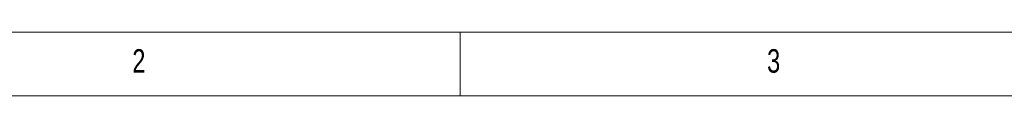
# Model space of a CAD drawing. Header units: millimetres. Extents: x 5 to 522, y 5 to 292.
# Tile 2 of 13: x 75 to 153, y 5 to 10. Entities that reach past the tile are written whole.
import ezdxf

# ---------------------------------------------------------------- set-up
doc = ezdxf.new("R2010")
doc.units = ezdxf.units.MM
doc.styles.add('SLDTEXTSTYLE0', font='TXT', dxfattribs={"width": 0.75})

msp = doc.modelspace()

# ---------------------------------------------------------------- linework, layer by layer
at = {"color": 7, "linetype": 'Continuous', "lineweight": 0}
for p, q in [((10, 10), (410, 10)), ((110, 10), (110, 5)), ((5, 5), (415, 5))]:
    msp.add_line(p, q, dxfattribs=at)

# ---------------------------------------------------------------- texts
at = {"color": 7, "linetype": 'Continuous', "lineweight": 0, "char_height": 1.8521, "attachment_point": 1, "style": 'SLDTEXTSTYLE0'}
for s, insert in [('2', (84.1667, 8.668)), ('3', (134.1667, 8.668))]:
    msp.add_mtext(s, dxfattribs=dict(at, insert=insert))

doc.saveas('drawing.dxf')
